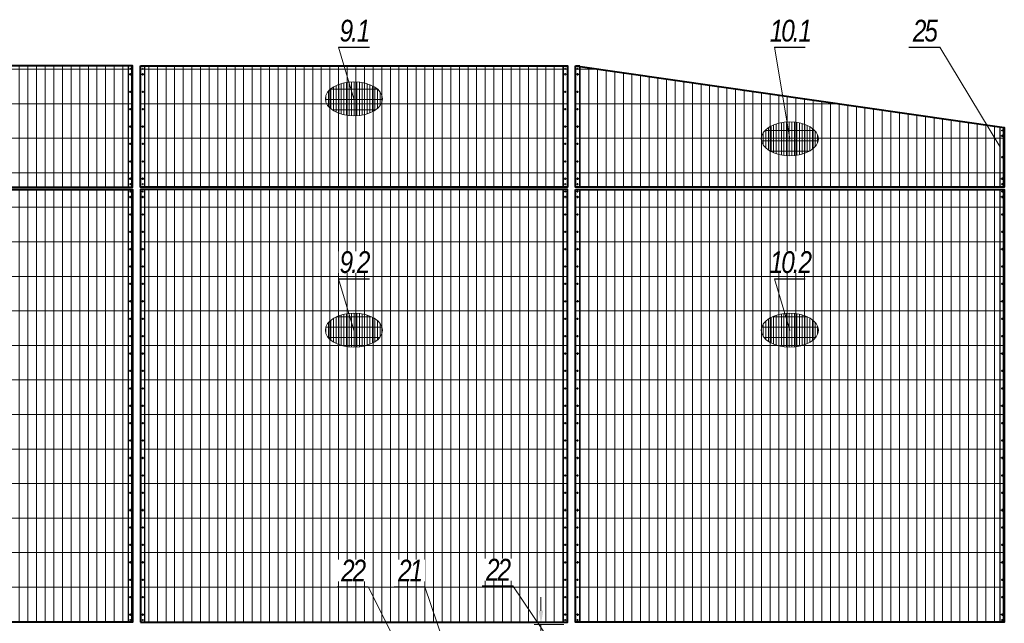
# Model space of a CAD drawing. Header units: millimetres. Extents: x -176817 to 571382, y -58489 to 156123.
# Tile 150 of 256: x -34719 to -25662, y 93120 to 98670. Entities that reach past the tile are written whole.
import ezdxf

# ---------------------------------------------------------------- set-up
doc = ezdxf.new("R2010")
doc.units = ezdxf.units.MM
doc.header["$LTSCALE"] = 0.2
for name, pattern in [('AM_ISO08W050', [18, 12, -1.5, 3, -1.5]), ('AM_ISO08W050x2', [9, 6, -0.75, 1.5, -0.75]), ('DASHDOT', [25.4, 12.7, -6.35, 0, -6.35])]:
    doc.linetypes.add(name, pattern=pattern)
doc.layers.get('Defpoints').update_dxf_attribs({"lineweight": 13})
for name, color, linetype, lineweight in [('-AAA Cienka', 2, 'Continuous', 18), ('-AAA Otw nowe 1', 64, 'DASHDOT', 18), ('-AAA Siatka', 20, 'Continuous', 40), ('-AAA Siatka kresk 1', 132, 'Continuous', 18), ('-AAA Widok', 2, 'Continuous', 30), ('-AAA Wymiar', 1, 'Continuous', 18), ('AM_7', 4, 'AM_ISO08W050', 13), ('AM_8', 1, 'Continuous', 13)]:
    doc.layers.add(name, color=color, linetype=linetype, lineweight=lineweight)
doc.layers.get('-AAA Otw nowe 1').off()
doc.styles.add('Pozycja 2', font='ariali.ttf', dxfattribs={"width": 0.8})
doc.styles.add('WYMIARY', font='ROMANS.shx', dxfattribs={"width": 0.75, "oblique": 15})
doc.dimstyles.new('1 do 5', dxfattribs={"dimscale": 5, "dimtxt": 2, "dimasz": 2.5, "dimexe": 1.25, "dimexo": 0.625, "dimtad": 1, "dimdec": 0, "dimtxsty": 'WYMIARY', "dimcen": 2.5, "dimclrd": 256, "dimclre": 256, "dimclrt": 2, "dimadec": 0, "dimazin": 0, "dimtfac": 1, "dimtdec": 0, "dimtmove": 0, "dimatfit": 3, "dimfxl": 1.25, "dimlwd": -1, "dimlwe": -1, "dimarcsym": 0})
doc.dimstyles.new('1 do 50', dxfattribs={"dimscale": 50, "dimtxt": 2, "dimasz": 2.5, "dimexe": 1.25, "dimexo": 0.625, "dimtad": 1, "dimdec": 1, "dimtxsty": 'WYMIARY', "dimcen": 2.5, "dimclrd": 256, "dimclre": 256, "dimclrt": 5, "dimadec": 0, "dimazin": 0, "dimtfac": 1, "dimtdec": 1, "dimtmove": 0, "dimatfit": 3, "dimfxl": 1.25, "dimlwd": -1, "dimlwe": -1, "dimarcsym": 0})
pattern_1 = [(90, (54415.666, -64344.87), (-79.375, 5e-15), []), (180, (54415.67, -64344.87), (-4e-14, -317.5), [])]

# ---------------------------------------------------------------- blocks, each defined once
blk = doc.blocks.new('nowy podział')
at = {"layer": '-AAA Siatka kresk 1'}
h = blk.add_hatch(dxfattribs=at)
h.set_pattern_fill('GRATE', color=256, scale=100, angle=90, style=0)
h.set_pattern_definition(pattern_1)
h.paths.add_polyline_path([(24808.6, 0), (24808.6, -1115), (28753.6, -1115), (28753.6, -565.6)])
h = blk.add_hatch(dxfattribs=at)
h.set_pattern_fill('GRATE', color=256, scale=100, angle=90, style=0)
h.set_pattern_definition(pattern_1)
h.paths.add_polyline_path([(16808.6, 0), (16808.6, -1115), (20734.6, -1115), (20734.6, 0)])
h = blk.add_hatch(dxfattribs=at)
h.set_pattern_fill('GRATE', color=256, scale=100, angle=90, style=0)
h.set_pattern_definition(pattern_1)
h.paths.add_polyline_path([(20808.6, 0), (20808.6, -1115), (24734.6, -1115), (24734.6, 0)])
h = blk.add_hatch(dxfattribs=at)
h.set_pattern_fill('GRATE', color=256, scale=100, angle=90, style=0)
h.set_pattern_definition(pattern_1)
h.paths.add_polyline_path([(16808.6, -1135), (16808.6, -5115), (20734.6, -5115), (20734.6, -1135)])
h = blk.add_hatch(dxfattribs=at)
h.set_pattern_fill('GRATE', color=256, scale=100, angle=90, style=0)
h.set_pattern_definition(pattern_1)
h.paths.add_polyline_path([(24734.6, -1135), (20808.6, -1135), (20808.6, -5115), (24734.6, -5115)])
h = blk.add_hatch(dxfattribs=at)
h.set_pattern_fill('GRATE', color=256, scale=100, angle=90, style=0)
h.set_pattern_definition(pattern_1)
h.paths.add_polyline_path([(24808.6, -1135), (24808.6, -5115), (28753.6, -5115), (28753.6, -1135)])
at = {"layer": '-AAA Siatka', "elevation": 0}
for points in [[(24808.6, 0), (28753.6, -565.6), (28753.6, -1115), (24808.6, -1115)], [(16808.6, -1115), (20734.6, -1115), (20734.6, 0), (16808.6, 0)], [(20808.6, 0), (24734.6, 0), (24734.6, -1115), (20808.6, -1115)], [(16808.6, -1135), (20734.6, -1135), (20734.6, -5115), (16808.6, -5115)], [(20808.6, -5115), (24734.6, -5115), (24734.6, -1135), (20808.6, -1135)], [(24808.6, -1135), (28753.6, -1135), (28753.6, -5115), (24808.6, -5115)]]:
    blk.add_lwpolyline(points, close=True, dxfattribs=at)
blk = doc.blocks.new('PŁ TYPOWY')
at = {"layer": '-AAA Siatka'}
for p in [(20, -230), (20, -390), (20, -710), (20, -870), (20, -1190), (20, -1350), (20, -1670), (20, -1830), (20, -2150), (20, -2310), (20, -2630), (20, -2790), (20, -3110), (20, -3270), (20, -3590), (20, -3750)]:
    blk.add_point(p, dxfattribs=at)
at = {"layer": '-AAA Widok'}
blk.add_lwpolyline([(0, -3980), (40, -3980), (40, 0), (0, 0)], close=True, dxfattribs=at)
for centre, radius in [((20, -70), 5.5), ((20, -20), 3.5), ((20, -230), 3.5), ((20, -390), 3.5), ((20, -550), 5.5), ((20, -710), 3.5), ((20, -870), 3.5), ((20, -1030), 5.5), ((20, -1190), 3.5), ((20, -1350), 3.5), ((20, -1510), 5.5), ((20, -1670), 3.5), ((20, -1830), 3.5), ((20, -1990), 5.5), ((20, -2150), 3.5), ((20, -2310), 3.5), ((20, -2470), 5.5), ((20, -2630), 3.5), ((20, -2790), 3.5), ((20, -2950), 5.5), ((20, -3110), 3.5), ((20, -3270), 3.5), ((20, -3430), 5.5), ((20, -3590), 3.5), ((20, -3750), 3.5), ((20, -3910), 5.5), ((20, -3960), 3.5)]:
    blk.add_circle(centre, radius, dxfattribs=at)
at = {"layer": 'AM_7', "linetype": 'AM_ISO08W050x2'}
for p, q in [((20, -70), (9, -70)), ((20, -20), (11.5, -20)), ((20, -20), (20, -11.5)), ((20, -20), (28.5, -20)), ((20, -20), (20, -28.5)), ((20, -70), (20, -59)), ((20, -70), (31, -70)), ((20, -70), (20, -81)), ((20, -230), (11.5, -230)), ((20, -230), (20, -221.5)), ((20, -230), (28.5, -230)), ((20, -230), (20, -238.5)), ((20, -390), (11.5, -390)), ((20, -390), (20, -381.5)), ((20, -390), (28.5, -390)), ((20, -390), (20, -398.5)), ((20, -550), (20, -539)), ((20, -550), (9, -550)), ((20, -550), (31, -550)), ((20, -550), (20, -561)), ((20, -710), (11.5, -710)), ((20, -710), (20, -701.5)), ((20, -710), (28.5, -710)), ((20, -710), (20, -718.5)), ((20, -870), (11.5, -870)), ((20, -870), (20, -861.5)), ((20, -870), (28.5, -870)), ((20, -870), (20, -878.5)), ((20, -1030), (9, -1030)), ((20, -1030), (20, -1019)), ((20, -1030), (31, -1030)), ((20, -1030), (20, -1041)), ((20, -1190), (11.5, -1190)), ((20, -1190), (20, -1181.5)), ((20, -1190), (28.5, -1190)), ((20, -1190), (20, -1198.5)), ((20, -1350), (11.5, -1350)), ((20, -1350), (20, -1341.5)), ((20, -1350), (28.5, -1350)), ((20, -1350), (20, -1358.5)), ((20, -1510), (9, -1510)), ((20, -1510), (20, -1499)), ((20, -1510), (31, -1510)), ((20, -1510), (20, -1521)), ((20, -1670), (11.5, -1670)), ((20, -1670), (20, -1661.5)), ((20, -1670), (28.5, -1670)), ((20, -1670), (20, -1678.5)), ((20, -1830), (11.5, -1830)), ((20, -1830), (20, -1821.5)), ((20, -1830), (28.5, -1830)), ((20, -1830), (20, -1838.5)), ((20, -1990), (9, -1990)), ((20, -1990), (20, -1979)), ((20, -1990), (31, -1990)), ((20, -1990), (20, -2001)), ((20, -2150), (11.5, -2150)), ((20, -2150), (20, -2141.5)), ((20, -2150), (28.5, -2150)), ((20, -2150), (20, -2158.5)), ((20, -2310), (11.5, -2310)), ((20, -2310), (20, -2301.5)), ((20, -2310), (28.5, -2310)), ((20, -2310), (20, -2318.5)), ((20, -2470), (9, -2470)), ((20, -2470), (20, -2459)), ((20, -2470), (31, -2470)), ((20, -2470), (20, -2481)), ((20, -2630), (20, -2621.5)), ((20, -2630), (11.5, -2630)), ((20, -2630), (28.5, -2630)), ((20, -2630), (20, -2638.5)), ((20, -2790), (11.5, -2790)), ((20, -2790), (20, -2781.5)), ((20, -2790), (28.5, -2790)), ((20, -2790), (20, -2798.5)), ((20, -2950), (9, -2950)), ((20, -2950), (20, -2939)), ((20, -2950), (31, -2950)), ((20, -2950), (20, -2961)), ((20, -3110), (11.5, -3110)), ((20, -3110), (20, -3101.5)), ((20, -3110), (28.5, -3110)), ((20, -3110), (20, -3118.5)), ((20, -3270), (11.5, -3270)), ((20, -3270), (20, -3261.5)), ((20, -3270), (28.5, -3270)), ((20, -3270), (20, -3278.5)), ((20, -3430), (9, -3430)), ((20, -3430), (20, -3419)), ((20, -3430), (31, -3430)), ((20, -3430), (20, -3441)), ((20, -3590), (11.5, -3590)), ((20, -3590), (20, -3581.5)), ((20, -3590), (28.5, -3590)), ((20, -3590), (20, -3598.5)), ((20, -3750), (11.5, -3750)), ((20, -3750), (20, -3741.5)), ((20, -3750), (28.5, -3750)), ((20, -3750), (20, -3758.5)), ((20, -3910), (9, -3910)), ((20, -3960), (11.5, -3960)), ((20, -3910), (20, -3899)), ((20, -3910), (31, -3910)), ((20, -3910), (20, -3921)), ((20, -3960), (20, -3951.5)), ((20, -3960), (28.5, -3960)), ((20, -3960), (20, -3968.5))]:
    blk.add_line(p, q, dxfattribs=at)
blk = doc.blocks.new('PŁ BRZEG')
at = {"layer": '-AAA Siatka'}
for p in [(20, -237.5), (20, -397.5), (20, -717.5), (20, -877.5)]:
    blk.add_point(p, dxfattribs=at)
at = {"layer": '-AAA Widok'}
blk.add_lwpolyline([(0, -1115), (40, -1115), (40, 0), (0, 0)], close=True, dxfattribs=at)
for centre, radius in [((20, -77.5), 5.5), ((20, -27.5), 3.5), ((20, -237.5), 3.5), ((20, -397.5), 3.5), ((20, -557.5), 5.5), ((20, -717.5), 3.5), ((20, -877.5), 3.5), ((20, -1037.5), 5.5), ((20, -1087.5), 3.5)]:
    blk.add_circle(centre, radius, dxfattribs=at)
at = {"layer": 'AM_7', "linetype": 'AM_ISO08W050x2'}
for p, q in [((20, -77.5), (9, -77.5)), ((20, -27.5), (11.5, -27.5)), ((20, -27.5), (20, -19)), ((20, -27.5), (28.5, -27.5)), ((20, -27.5), (20, -36)), ((20, -77.5), (20, -66.5)), ((20, -77.5), (31, -77.5)), ((20, -77.5), (20, -88.5)), ((20, -237.5), (11.5, -237.5)), ((20, -237.5), (20, -229)), ((20, -237.5), (28.5, -237.5)), ((20, -237.5), (20, -246)), ((20, -397.5), (11.5, -397.5)), ((20, -397.5), (20, -389)), ((20, -397.5), (28.5, -397.5)), ((20, -397.5), (20, -406)), ((20, -557.5), (9, -557.5)), ((20, -557.5), (20, -546.5)), ((20, -557.5), (31, -557.5)), ((20, -557.5), (20, -568.5)), ((20, -717.5), (11.5, -717.5)), ((20, -717.5), (20, -709)), ((20, -717.5), (28.5, -717.5)), ((20, -717.5), (20, -726)), ((20, -877.5), (11.5, -877.5)), ((20, -877.5), (20, -869)), ((20, -877.5), (28.5, -877.5)), ((20, -877.5), (20, -886)), ((20, -1037.5), (9, -1037.5)), ((20, -1037.5), (20, -1026.5)), ((20, -1037.5), (31, -1037.5)), ((20, -1037.5), (20, -1048.5)), ((20, -1087.5), (20, -1079)), ((20, -1087.5), (11.5, -1087.5)), ((20, -1087.5), (28.5, -1087.5)), ((20, -1087.5), (20, -1096))]:
    blk.add_line(p, q, dxfattribs=at)
blk = doc.blocks.new('PŁ A-10-1')
at = {"layer": '-AAA Siatka'}
blk.add_point((20, -275), dxfattribs=at)
at = {"layer": '-AAA Widok'}
blk.add_lwpolyline([(0, -550), (40, -550), (40, 0), (0, 0)], close=True, dxfattribs=at)
for centre, radius in [((20, -77.5), 5.5), ((20, -28), 3.5), ((20, -275), 3.5), ((20, -472.5), 5.5), ((20, -522), 3.5)]:
    blk.add_circle(centre, radius, dxfattribs=at)
at = {"layer": 'AM_7', "linetype": 'AM_ISO08W050x2'}
for p, q in [((20, -77.5), (9, -77.5)), ((20, -28), (11.5, -28)), ((20, -28), (20, -19.5)), ((20, -28), (28.5, -28)), ((20, -28), (20, -36.5)), ((20, -77.5), (20, -66.5)), ((20, -77.5), (31, -77.5)), ((20, -77.5), (20, -88.5)), ((20, -275), (20, -266.5)), ((20, -275), (11.5, -275)), ((20, -275), (28.5, -275)), ((20, -275), (20, -283.5)), ((20, -472.5), (9, -472.5)), ((20, -522), (11.5, -522)), ((20, -472.5), (20, -461.5)), ((20, -472.5), (31, -472.5)), ((20, -472.5), (20, -483.5)), ((20, -522), (20, -513.5)), ((20, -522), (28.5, -522)), ((20, -522), (20, -530.5))]:
    blk.add_line(p, q, dxfattribs=at)
blk = doc.blocks.new('ZNAK SIATKI')
at = {"layer": 'AM_8'}
h = blk.add_hatch(dxfattribs=at)
h.set_pattern_fill('GRATE', color=256, scale=30, angle=90, style=0)
h.set_pattern_definition([(90, (54083.504, -85989.998), (-23.8125, 1e-15), []), (180, (54083.5, -85990), (-1e-14, -95.25), [])])
edge = h.paths.add_edge_path()
edge.add_ellipse((0, 0), major_axis=(-263.1, 0), ratio=0.591302, start_angle=0, end_angle=360)
at = {"layer": '-AAA Wymiar'}
blk.add_ellipse((0, 0, 0), major_axis=(-263.1, 0), ratio=0.591302, dxfattribs=at)
blk = doc.blocks.new('*D735')
at = {"layer": '-AAA Wymiar', "transparency": 16777216}
for p, q in [((-29924.1, 93235.4), (-29924.1, 93360.4)), ((-29712.3, 93110.4), (-29986.6, 93110.4)), ((-29924.1, 93110.4), (-29924.1, 93040.4)), ((-29743.3, 93040.4), (-29986.6, 93040.4)), ((-29924.1, 92915.4), (-29924.1, 92602.7))]:
    blk.add_line(p, q, dxfattribs=at)
for points in [[(-29944.9, 93235.4), (-29903.3, 93235.4), (-29924.1, 93110.4)], [(-29944.9, 92915.4), (-29903.3, 92915.4), (-29924.1, 93040.4)]]:
    blk.add_solid(points, dxfattribs=at)
at = {"layer": 'Defpoints', "color": 0, "transparency": 16777216}
for p in [(-29681, 93110.4, 0), (-29924.1, 93040.4), (-29712, 93040.4, 0)]:
    blk.add_point(p, dxfattribs=at)
at = {"layer": '-AAA Wymiar', "color": 5, "transparency": 16777216, "insert": (-30005.3, 92696.6), "char_height": 100, "attachment_point": 5, "rotation": 90, "style": 'WYMIARY'}
blk.add_mtext('70', dxfattribs=at)

msp = doc.modelspace()

# ---------------------------------------------------------------- linework, layer by layer
at = {"layer": '-AAA Widok'}
for p, q in [((-31785.8874, 98416.6907, 0), (-31502.1764, 98416.6907, 0)), ((-27776.4191, 98416.6907, 0), (-27492.7081, 98416.6907, 0)), ((-26539.3922, 98416.6907, 0), (-26255.6812, 98416.6907, 0)), ((-31785.8874, 96288.5082, 0), (-31502.1764, 96288.5082, 0)), ((-27776.4191, 96288.5082, 0), (-27492.7081, 96288.5082, 0)), ((-31798.4442, 93455.1125), (-31514.7332, 93455.1125)), ((-31274.4618, 93455.1125), (-30990.7508, 93455.1125)), ((-30465.0088, 93463.4205), (-30181.2978, 93463.4205))]:
    msp.add_line(p, q, dxfattribs=at)

# ---------------------------------------------------------------- block references
at = {"layer": '-AAA Otw nowe 1'}
for name, p in [('ZNAK SIATKI', (-31644.0319, 97943.2644, 0)), ('ZNAK SIATKI', (-27634.5636, 97575.0571, 0)), ('PŁ A-10-1', (-25702.0953, 97680.4453, 0)), ('ZNAK SIATKI', (-31644.0319, 95815.082, 0)), ('ZNAK SIATKI', (-27634.5636, 95815.082, 0))]:
    msp.add_blockref(name, p, dxfattribs=at)
at = {"layer": '-AAA Widok'}
for name, p in [('PŁ BRZEG', (-33721.0319, 98245.4453, 0)), ('PŁ BRZEG', (-33607.0319, 98245.4453, 0)), ('PŁ BRZEG', (-29721.0319, 98245.4453, 0)), ('PŁ BRZEG', (-29607.0319, 98245.4453, 0)), ('PŁ TYPOWY', (-33721.0319, 97110.4453, 0)), ('PŁ TYPOWY', (-33607.0319, 97110.4453, 0)), ('PŁ TYPOWY', (-29721.0319, 97110.4453, 0)), ('PŁ TYPOWY', (-29607.0319, 97110.4454, 0)), ('PŁ TYPOWY', (-25702.0953, 97110.4453, 0))]:
    msp.add_blockref(name, p, dxfattribs=at)
at = {"layer": '-AAA Wymiar'}
msp.add_blockref('nowy podział', (-54415.666, 98245.4453, 0), dxfattribs=at)

# ---------------------------------------------------------------- texts
at = {"layer": '-AAA Widok', "char_height": 200, "width": 283.71101, "attachment_point": 8, "style": 'Pozycja 2', "bg_fill": 3, "box_fill_scale": 1, "bg_fill_color": 256, "bg_fill_transparency": 3936642}
for s, insert in [('{\\T0.85;9.1}', (-31644.0319, 98466.6907, 0)), ('{\\T0.85;10.1}', (-27634.5636, 98466.6907, 0)), ('{\\T0.85;25}', (-26397.5367, 98466.6907, 0))]:
    msp.add_mtext(s, dxfattribs=dict(at, insert=insert))

# ---------------------------------------------------------------- dimensions: what is measured, and where the dimension line sits
at = {"layer": '-AAA Wymiar'}
dim = msp.add_linear_dim(base=(-29924.0866, 93040.4453), p1=(-29681.0319, 93110.4453, 0), p2=(-29712.0319, 93040.4453, 0), angle=90, dimstyle='1 do 50', dxfattribs=at)
dim.commit()
dim.dimension.update_dxf_attribs({"geometry": '*D735', "text_midpoint": (-29924.0866, 92696.5641), "dimtype": 160})

# ---------------------------------------------------------------- leaders
at = {"layer": '-AAA Cienka'}
for points in [[(-31644.0319, 97943.2644, 0), (-31785.8874, 98416.6907, 0), (-31502.1764, 98416.6907, 0)], [(-27634.5636, 97575.0571, 0), (-27776.4191, 98416.6907, 0), (-27492.7081, 98416.6907, 0)], [(-25702.0953, 97504.7599, 0), (-26255.6812, 98416.6907, 0), (-26539.3922, 98416.6907, 0)], [(-31644.0319, 95815.082, 0), (-31785.8874, 96288.5082, 0), (-31502.1764, 96288.5082, 0)], [(-27634.5636, 95815.082, 0), (-27776.4191, 96288.5082, 0), (-27492.7081, 96288.5082, 0)], [(-31107.0319, 92656.1286), (-31514.7332, 93455.1125), (-31798.4442, 93455.1125)], [(-30824.0319, 92959.4933), (-30990.7508, 93455.1125), (-31274.4618, 93455.1125)], [(-29721.0319, 92783.8164), (-30181.2978, 93463.4205), (-30465.0088, 93463.4205)]]:
    msp.add_leader(points, dimstyle='1 do 5', override={"dimasz": 2, "dimgap": 0.625, "dimtad": 0, "dimldrblk": 'Dot'}, dxfattribs=at)

# ---------------------------------------------------------------- next in the draw order: texts
at = {"layer": '-AAA Widok', "char_height": 200, "width": 283.71101, "attachment_point": 8, "style": 'Pozycja 2', "bg_fill": 3, "box_fill_scale": 1, "bg_fill_color": 256, "bg_fill_transparency": 3936642}
for s, insert in [('{\\T0.85;9.2}', (-31644.0319, 96338.5082, 0)), ('{\\T0.85;10.2}', (-27634.5636, 96338.5082, 0)), ('{\\T0.85;22}', (-31656.5887, 93505.1125)), ('{\\T0.85;21}', (-31132.6063, 93505.1125)), ('{\\T0.85;22}', (-30323.1533, 93513.4205))]:
    msp.add_mtext(s, dxfattribs=dict(at, insert=insert))

doc.saveas('drawing.dxf')
